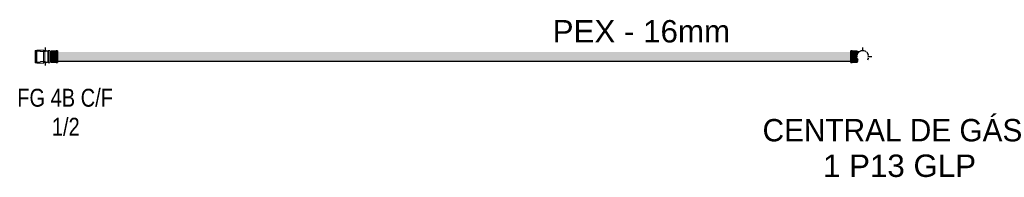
# Model space of a CAD drawing. Header units: millimetres. Extents: x -20654 to 2526, y -8238 to 977.
# Tile 90 of 218: x -10321.869 to -10319.123, y -4072.423 to -4071.983. Entities that reach past the tile are written whole.
import ezdxf

# ---------------------------------------------------------------- set-up
doc = ezdxf.new("R2010")
doc.units = ezdxf.units.MM
for name, color, linetype in [('A-DETL-MBND', 7, 'Continuous'), ('G-ANNO-TEXT', 7, 'Continuous'), ('P-PIPE', 7, 'Continuous'), ('P-PIPE-CNTR', 7, 'Continuous'), ('P-PIPE-IDEN', 7, 'Continuous')]:
    doc.layers.add(name, color=color, linetype=linetype)
doc.styles.add('Arial', font='arial.ttf', dxfattribs={"height": 100})
doc.styles.add('Arial_1', font='arial.ttf', dxfattribs={"width": 0.8, "height": 0.06})
doc.styles.add('Arial_2', font='arial.ttf', dxfattribs={"height": 0.09})

# ---------------------------------------------------------------- blocks, each defined once
blk = doc.blocks.new('Joelho 45_90 - Agua Fria_Soldavel - MEP - Tigre - Standard-2476941-2 DETALHE HIDRÁULICO A')
at = {"layer": 'A-DETL-MBND', "true_color": 0x00aadd}
for points in [[(14.095, 24.4506), (14.099, 24.4506), (14.099, 24.4669), (14.095, 24.4671), (14.095, 24.4518)], [(14.095, 24.4341), (14.099, 24.4344), (14.099, 24.4506), (14.095, 24.4506), (14.095, 24.4347)], [(14.1004, 24.4506), (14.1001, 24.4657), (14.099, 24.4665), (14.099, 24.4506)], [(14.099, 24.4344), (14.1004, 24.436), (14.1004, 24.4506), (14.099, 24.4506), (14.099, 24.4353)], [(14.105, 24.4506), (14.112, 24.4506), (14.1125, 24.4549), (14.1131, 24.4569), (14.1131, 24.4657), (14.1004, 24.4655), (14.1004, 24.4506)], [(14.1131, 24.4355), (14.1129, 24.4455), (14.1122, 24.4477), (14.112, 24.4506), (14.1004, 24.4506), (14.1004, 24.4357), (14.105, 24.4357)], [(14.1131, 24.4562), (14.1142, 24.4589), (14.1142, 24.4646), (14.1131, 24.4657), (14.1131, 24.4569)], [(14.1131, 24.4355), (14.1142, 24.4366), (14.1139, 24.4431), (14.1131, 24.445), (14.1131, 24.436)], [(14.1142, 24.4588), (14.1144, 24.4592), (14.1179, 24.4633), (14.1199, 24.4646), (14.1142, 24.4646), (14.1142, 24.4589)], [(14.1142, 24.4366), (14.1144, 24.4367), (14.1142, 24.437)]]:
    blk.add_hatch(color=142, dxfattribs=at).paths.add_polyline_path(points)
h = blk.add_hatch(color=142, dxfattribs=at)
h.paths.add_polyline_path([(14.1145, 24.442), (14.1144, 24.4421), (14.1144, 24.442)])
h.paths.add_polyline_path([(14.1432, 24.4475), (14.1433, 24.448), (14.1432, 24.4477)])
h.paths.add_polyline_path([(14.1447, 24.4487), (14.145, 24.4506), (14.1447, 24.4506)])
h.paths.add_polyline_path([(14.1445, 24.454), (14.1441, 24.4557), (14.1443, 24.4545)])
h.paths.add_polyline_path([(14.1385, 24.4618), (14.1379, 24.4623), (14.1384, 24.4619)])
h.paths.add_polyline_path([(14.1382, 24.4637), (14.136, 24.4652), (14.1366, 24.4647), (14.1375, 24.4642)])
at = {"layer": 'A-DETL-MBND'}
for p, q in [((14.099, 24.4671), (14.095, 24.4671)), ((14.095, 24.4506), (14.095, 24.4671)), ((14.095, 24.4341), (14.095, 24.4506)), ((14.1004, 24.4657), (14.099, 24.4671)), ((14.099, 24.4669), (14.099, 24.4506)), ((14.099, 24.4506), (14.099, 24.4344)), ((14.1131, 24.4657), (14.1004, 24.4657)), ((14.1004, 24.4655), (14.1004, 24.4506)), ((14.1004, 24.4506), (14.1004, 24.4357)), ((14.1142, 24.4646), (14.1131, 24.4657)), ((14.1131, 24.4562), (14.1131, 24.4657)), ((14.1131, 24.4657), (14.1131, 24.4562)), ((14.1131, 24.4355), (14.1131, 24.445)), ((14.1131, 24.445), (14.1131, 24.4355)), ((14.1142, 24.4646), (14.1142, 24.4589)), ((14.1142, 24.4589), (14.1142, 24.4646)), ((14.1142, 24.4423), (14.1142, 24.4366)), ((14.1142, 24.4366), (14.1142, 24.4423)), ((14.095, 24.4341), (14.099, 24.4341)), ((14.099, 24.4341), (14.1004, 24.4355)), ((14.1004, 24.4355), (14.1131, 24.4355)), ((14.1131, 24.4355), (14.1142, 24.4366)), ((14.1143, 24.4366), (14.1142, 24.4366))]:
    blk.add_line(p, q, dxfattribs=at)
at = {"layer": 'A-DETL-MBND', "flags": 128}
blk.add_lwpolyline([(14.1142, 24.4646), (14.1147, 24.4646), (14.1153, 24.4646), (14.1159, 24.4646), (14.1164, 24.4646), (14.117, 24.4646), (14.1176, 24.4646), (14.1181, 24.4646), (14.1187, 24.4646), (14.1192, 24.4646), (14.1197, 24.4646)], dxfattribs=at)
at = {"layer": 'A-DETL-MBND'}
for start, end in [(173.3047, 180), (180, 186.6826), (131.9697, 168.018), (191.9728, 211.6138), (156.6462, 162.0233), (197.9767, 203.3538), (137.9784, 143.3543), (113.3004, 126.6783), (71.9863, 108.0137), (96.6467, 102.025), (77.9802, 83.3548), (53.3217, 66.6996), (11.982, 48.0303), (36.6473, 42.0268), (328.545, 348.0272), (17.9793, 23.3553), (336.6447, 342.0207), (0, 6.6953), (353.3174, 0)]:
    blk.add_arc((14.1285, 24.4506), 0.0165, start, end, dxfattribs=at)
blk = doc.blocks.new('Joelho 45_90 - Agua Fria_Soldavel - MEP - Tigre - Standard-V1-2 DETALHE HIDRÁULICO A')
at = {"layer": 'A-DETL-MBND', "true_color": 0x00aadd}
for points in [[(11.8638, 24.4597), (11.8635, 24.4646), (11.8611, 24.4644), (11.8613, 24.4628), (11.8622, 24.4618), (11.8638, 24.4597)], [(11.8638, 24.4366), (11.8638, 24.4415), (11.8611, 24.4376), (11.8612, 24.4366), (11.8616, 24.4366)], [(11.8649, 24.4575), (11.8649, 24.4657), (11.8638, 24.4646), (11.864, 24.4594), (11.8646, 24.4582), (11.8648, 24.4576)], [(11.8649, 24.4355), (11.8646, 24.4431), (11.8638, 24.4406), (11.8638, 24.4366), (11.8647, 24.4357)], [(11.8649, 24.4355), (11.8776, 24.4357), (11.8776, 24.4506), (11.8665, 24.4506), (11.8659, 24.4462), (11.8649, 24.4431), (11.8649, 24.436)], [(11.8776, 24.4506), (11.879, 24.4506), (11.879, 24.4669), (11.8776, 24.4652), (11.8776, 24.451)], [(11.879, 24.4344), (11.879, 24.4506), (11.8776, 24.4506), (11.8778, 24.4355), (11.8787, 24.4347)], [(11.883, 24.4506), (11.883, 24.4671), (11.879, 24.4669), (11.879, 24.4506)], [(11.883, 24.4341), (11.883, 24.4506), (11.879, 24.4506), (11.879, 24.4344)]]:
    blk.add_hatch(color=142, dxfattribs=at).paths.add_polyline_path(points)
h = blk.add_hatch(color=142, dxfattribs=at)
h.paths.add_polyline_path([(11.8776, 24.4506), (11.8776, 24.4655), (11.8649, 24.4657), (11.8651, 24.4569), (11.866, 24.4542), (11.8665, 24.4506)])
h.paths.add_polyline_path([(11.8661, 24.4637), (11.8661, 24.4637), (11.8776, 24.4637)])
at = {"layer": 'A-DETL-MBND'}
for p, q in [((11.8649, 24.4657), (11.8638, 24.4646)), ((11.8638, 24.4597), (11.8638, 24.4646)), ((11.8638, 24.4646), (11.8638, 24.4597)), ((11.8638, 24.4366), (11.8638, 24.4415)), ((11.8638, 24.4415), (11.8638, 24.4366)), ((11.8649, 24.4657), (11.8649, 24.4575)), ((11.8776, 24.4657), (11.8649, 24.4657)), ((11.8649, 24.4575), (11.8649, 24.4657)), ((11.8649, 24.4437), (11.8649, 24.4355)), ((11.8649, 24.4355), (11.8649, 24.4437)), ((11.879, 24.4671), (11.8776, 24.4657)), ((11.8776, 24.4655), (11.8776, 24.4506)), ((11.8776, 24.4506), (11.8776, 24.4357)), ((11.883, 24.4671), (11.879, 24.4671)), ((11.879, 24.4669), (11.879, 24.4506)), ((11.879, 24.4506), (11.879, 24.4344)), ((11.883, 24.4671), (11.883, 24.4506)), ((11.883, 24.4506), (11.883, 24.4341)), ((11.8638, 24.4366), (11.8649, 24.4355)), ((11.8649, 24.4355), (11.8776, 24.4355)), ((11.8776, 24.4355), (11.879, 24.4341)), ((11.879, 24.4341), (11.883, 24.4341))]:
    blk.add_line(p, q, dxfattribs=at)
at = {"layer": 'A-DETL-MBND', "flags": 128}
for points in [[(11.8614, 24.4646), (11.8619, 24.4646), (11.8625, 24.4646), (11.8631, 24.4646), (11.8636, 24.4646), (11.8638, 24.4646)], [(11.8638, 24.4366), (11.8632, 24.4366), (11.8626, 24.4366), (11.8621, 24.4366), (11.8615, 24.4366), (11.8611, 24.4366)]]:
    blk.add_lwpolyline(points, dxfattribs=at)
blk = doc.blocks.new('Joelho 90 com Bucha de Latao - Agua Fria_Soldavel - MEP - Tigre - Standard-2476980-2 DETALHE HIDRÁULICO A')
at = {"layer": 'P-PIPE', "true_color": 0x00aadd}
for points in [[(11.8241, 24.4506), (11.8241, 24.4673), (11.8201, 24.4676), (11.8201, 24.4506)], [(11.8201, 24.4336), (11.8241, 24.4339), (11.8241, 24.4506), (11.8201, 24.4506), (11.8201, 24.4342)], [(11.8241, 24.4506), (11.8251, 24.4507), (11.825, 24.4657), (11.8241, 24.4673), (11.8241, 24.4518)], [(11.8241, 24.4339), (11.8251, 24.436), (11.8251, 24.4506), (11.8241, 24.4504), (11.8241, 24.4349)], [(11.8631, 24.4506), (11.8635, 24.4506), (11.8631, 24.4542), (11.8611, 24.4583), (11.8611, 24.4506), (11.8626, 24.4506)], [(11.8611, 24.4429), (11.862, 24.4445), (11.8631, 24.4471), (11.8635, 24.4506), (11.8611, 24.4506), (11.8611, 24.443)]]:
    blk.add_hatch(color=142, dxfattribs=at).paths.add_polyline_path(points)
h = blk.add_hatch(color=142, dxfattribs=at)
h.paths.add_polyline_path([(11.8661, 24.4506), (11.8665, 24.4506), (11.8659, 24.455), (11.8641, 24.4593), (11.8611, 24.463), (11.8611, 24.4584), (11.862, 24.4567), (11.8631, 24.4541), (11.8635, 24.4506)])
h.paths.add_polyline_path([(11.8535, 24.4657), (11.8553, 24.4657), (11.8558, 24.4662), (11.8539, 24.467), (11.8495, 24.4676), (11.8458, 24.4669), (11.847, 24.4657), (11.8514, 24.4657)])
h = blk.add_hatch(color=142, dxfattribs=at)
h.paths.add_polyline_path([(11.8495, 24.4336), (11.8539, 24.4342), (11.8558, 24.435), (11.8553, 24.4355), (11.847, 24.4355), (11.8458, 24.4341), (11.847, 24.4339)])
h.paths.add_polyline_path([(11.8611, 24.4383), (11.8615, 24.4386), (11.8642, 24.4421), (11.866, 24.447), (11.8665, 24.4506), (11.8635, 24.4506), (11.8626, 24.446), (11.8611, 24.4419), (11.8611, 24.4386)])
at = {"layer": 'P-PIPE', "lineweight": 18}
for p, q in [((11.8241, 24.4676), (11.8201, 24.4676)), ((11.8201, 24.4506), (11.8201, 24.4676)), ((11.8201, 24.4336), (11.8201, 24.4506)), ((11.8251, 24.4657), (11.8241, 24.4676)), ((11.8241, 24.4673), (11.8241, 24.4506)), ((11.8241, 24.4506), (11.8241, 24.4339)), ((11.8342, 24.4657), (11.8251, 24.4657)), ((11.8352, 24.4646), (11.8342, 24.4657)), ((11.8201, 24.4336), (11.8241, 24.4336)), ((11.8241, 24.4336), (11.8251, 24.4355)), ((11.8251, 24.4355), (11.8342, 24.4355)), ((11.8342, 24.4355), (11.8352, 24.4366))]:
    blk.add_line(p, q, dxfattribs=at)
at = {"layer": 'P-PIPE', "lineweight": 18, "flags": 128}
for points in [[(11.8352, 24.4646), (11.8358, 24.4646), (11.8363, 24.4646), (11.8369, 24.4646), (11.8375, 24.4646), (11.838, 24.4646), (11.8386, 24.4646), (11.8391, 24.4646), (11.8397, 24.4646), (11.8402, 24.4646), (11.8408, 24.4646), (11.8413, 24.4646), (11.8418, 24.4646), (11.8423, 24.4646), (11.8428, 24.4646), (11.8433, 24.4646), (11.8437, 24.4646), (11.8442, 24.4646), (11.8446, 24.4646), (11.845, 24.4646), (11.8454, 24.4646), (11.8458, 24.4646), (11.8462, 24.4646), (11.8466, 24.4646), (11.8469, 24.4646), (11.8472, 24.4646), (11.8475, 24.4646), (11.8478, 24.4646), (11.8481, 24.4646), (11.8483, 24.4646), (11.8485, 24.4646), (11.8487, 24.4646), (11.8489, 24.4646), (11.849, 24.4646), (11.8492, 24.4646), (11.8493, 24.4646), (11.8494, 24.4646), (11.8494, 24.4646), (11.8495, 24.4646), (11.8495, 24.4646)], [(11.8495, 24.4366), (11.8494, 24.4366), (11.8494, 24.4366), (11.8493, 24.4366), (11.8492, 24.4366), (11.8491, 24.4366), (11.8489, 24.4366), (11.8488, 24.4366), (11.8486, 24.4366), (11.8484, 24.4366), (11.8481, 24.4366), (11.8479, 24.4366), (11.8476, 24.4366), (11.8473, 24.4366), (11.847, 24.4366), (11.8467, 24.4366), (11.8463, 24.4366), (11.8459, 24.4366), (11.8456, 24.4366), (11.8452, 24.4366), (11.8447, 24.4366), (11.8443, 24.4366), (11.8439, 24.4366), (11.8434, 24.4366), (11.8429, 24.4366), (11.8424, 24.4366), (11.8419, 24.4366), (11.8414, 24.4366), (11.8409, 24.4366), (11.8404, 24.4366), (11.8398, 24.4366), (11.8393, 24.4366), (11.8387, 24.4366), (11.8382, 24.4366), (11.8376, 24.4366), (11.8371, 24.4366), (11.8365, 24.4366), (11.8359, 24.4366), (11.8353, 24.4366), (11.8352, 24.4366)]]:
    blk.add_lwpolyline(points, dxfattribs=at)
at = {"layer": 'P-PIPE', "lineweight": 18}
for radius, start, end in [(0.017, 67.9614, 102.6115), (0.017, 67.9614, 102.6115), (0.017, 0, 46.7928), (0.017, 0, 46.7928), (0.017, 313.2072, 0), (0.017, 313.2072, 0), (0.014, 0, 30), (0.014, 0, 30), (0.014, 330, 0), (0.014, 330, 0), (0.017, 257.3885, 292.0386), (0.017, 257.3885, 292.0386)]:
    blk.add_arc((11.8495, 24.4506), radius, start, end, dxfattribs=at)
blk = doc.blocks.new('Luva com Rosca - Agua Fria_Soldavel - MEP - Tigre - Standard-1654280-2 DETALHE HIDRÁULICO A')
at = {"layer": 'P-PIPE', "lineweight": 18}
for p, q in [((0.0189, 0.0181), (0, 0.0181)), ((0, -0.0181), (0, 0.0181)), ((0.0219, 0.0151), (0.0189, 0.0181)), ((0.0189, -0.0181), (0.0189, 0.0181)), ((0.0302, 0.0151), (0.0219, 0.0151)), ((0.0219, -0.0151), (0.0219, 0.0151)), ((0.0321, 0.017), (0.0302, 0.0151)), ((0.0302, -0.0151), (0.0302, 0.0151)), ((0.036, 0.017), (0.0321, 0.017)), ((0.0321, -0.017), (0.0321, 0.017)), ((0.036, 0.017), (0.036, -0.017)), ((0, -0.0181), (0.0189, -0.0181)), ((0.0189, -0.0181), (0.0219, -0.0151)), ((0.0219, -0.0151), (0.0302, -0.0151)), ((0.0302, -0.0151), (0.0321, -0.017)), ((0.0321, -0.017), (0.036, -0.017))]:
    blk.add_line(p, q, dxfattribs=at)

msp = doc.modelspace()

# ---------------------------------------------------------------- hatches: boundary and pattern name
at = {"layer": 'A-DETL-MBND', "true_color": 0xff0000}
for points in [[(-10321.7594, -4072.0862), (-10319.5509, -4072.0861), (-10319.5509, -4072.0737), (-10321.7629, -4072.0737), (-10321.7629, -4072.0862)], [(-10320.9656, -4072.0987), (-10319.5509, -4072.0986), (-10319.5509, -4072.0862), (-10321.7629, -4072.0862), (-10321.7629, -4072.0987), (-10320.9681, -4072.0987)]]:
    msp.add_hatch(color=1, dxfattribs=at).paths.add_polyline_path(points)

# ---------------------------------------------------------------- linework, layer by layer
at = {"layer": 'A-DETL-MBND', "color": 5, "true_color": 0x0000ff}
msp.add_line((-10321.781, -4072.0987), (-10319.5328, -4072.0987), dxfattribs=at)
at = {"layer": 'P-PIPE-CNTR', "color": 5, "true_color": 0x0000ff}
for p, q in [((-10321.7964, -4072.0692), (-10321.7964, -4072.0612)), ((-10319.5174, -4072.0711), (-10319.5174, -4072.0612)), ((-10321.7964, -4072.1112), (-10321.7964, -4072.1032)), ((-10321.7794, -4072.0862), (-10321.7714, -4072.0862)), ((-10319.5424, -4072.0862), (-10319.5325, -4072.0862)), ((-10319.5023, -4072.0862), (-10319.4924, -4072.0862))]:
    msp.add_line(p, q, dxfattribs=at)

# ---------------------------------------------------------------- block references
at = {"layer": 'A-DETL-MBND'}
for name in ['Joelho 45_90 - Agua Fria_Soldavel - MEP - Tigre - Standard-V1-2 DETALHE HIDRÁULICO A', 'Joelho 45_90 - Agua Fria_Soldavel - MEP - Tigre - Standard-2476941-2 DETALHE HIDRÁULICO A']:
    msp.add_blockref(name, (-10333.6459, -4096.5368), dxfattribs=at)
at = {"layer": 'P-PIPE'}
for name, p in [('Joelho 90 com Bucha de Latao - Agua Fria_Soldavel - MEP - Tigre - Standard-2476980-2 DETALHE HIDRÁULICO A', (-10333.6459, -4096.5368)), ('Luva com Rosca - Agua Fria_Soldavel - MEP - Tigre - Standard-1654280-2 DETALHE HIDRÁULICO A', (-10321.8208, -4072.0862))]:
    msp.add_blockref(name, p, dxfattribs=at)

# ---------------------------------------------------------------- texts
at = {"layer": 'G-ANNO-TEXT', "attachment_point": 1}
for s, insert, char_height, width, style in [('FG 4B C/F', (-10321.8756, -4072.176), 0.05, 0.328692, 'Arial_1'), ('CENTRAL DE GÁS', (-10319.797, -4072.2604), 0.0625, 0.921941, 'Arial'), ('1/2', (-10321.779, -4072.257), 0.05, 0.096203, 'Arial_1'), ('1 P13 GLP', (-10319.6283, -4072.3596), 0.0625, 0.515084, 'Arial')]:
    msp.add_mtext(s, dxfattribs=dict(at, insert=insert, char_height=char_height, width=width, style=style))
at = {"layer": 'P-PIPE-IDEN', "insert": (-10320.3822, -4071.9842), "char_height": 0.0625, "width": 0.482616, "attachment_point": 1, "style": 'Arial_2'}
msp.add_mtext('PEX - 16mm', dxfattribs=at)

doc.saveas('drawing.dxf')
